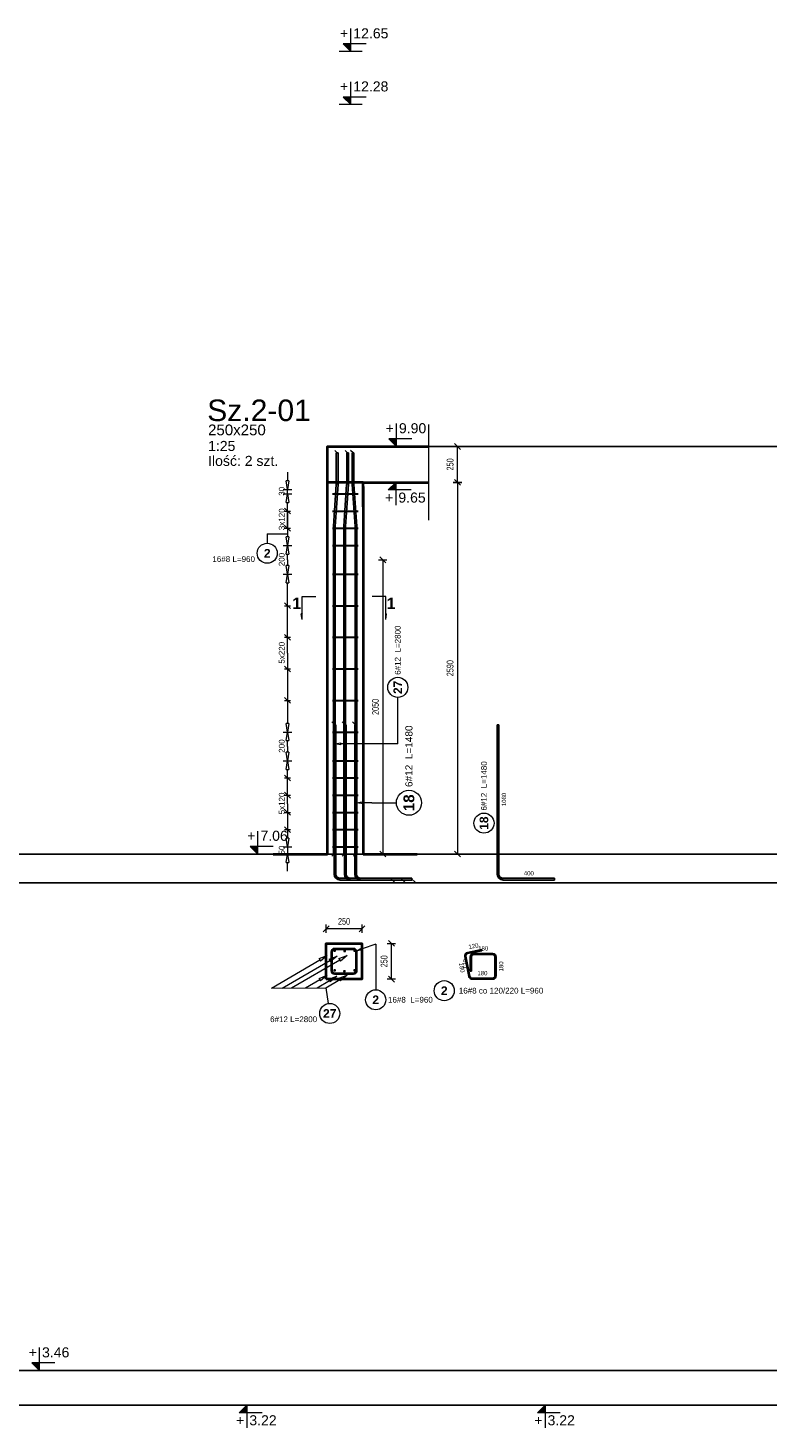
# Model space of a CAD drawing. Extents: x 3922 to 466978, y -142912 to 64503.
# Tile 52 of 62: x 448392 to 453547, y -123582 to -113826. Entities that reach past the tile are written whole.
import ezdxf
from ezdxf.enums import TextEntityAlignment as Align

# ---------------------------------------------------------------- set-up
doc = ezdxf.new("R2010")
doc.units = 0
doc.header["$LTSCALE"] = 10
doc.header["$MEASUREMENT"] = 0
doc.linetypes.add('HIDDEN', pattern=[0.375, 0.25, -0.125])
for name, color, linetype, lineweight in [('P-Linia1', 3, 'Continuous', 40), ('P-Linia3', 6, 'Continuous', 60), ('P-Przerywana', 13, 'HIDDEN', 9), ('P-Wymiar', 254, 'Continuous', 9), ('RCAD_deskowanie', 3, 'Continuous', 40)]:
    doc.layers.add(name, color=color, linetype=linetype, lineweight=lineweight)
for name, color, linetype in [('RCAD_kształt pręta', 7, 'Continuous'), ('RCAD_opis kształtu pręta', 7, 'Continuous'), ('RCAD_opis rozkładu', 7, 'Continuous'), ('RCAD_pręt wyrzucony', 130, 'Continuous'), ('RCAD_pręty punktowe', 7, 'Continuous'), ('RCAD_rozkład pręta', 7, 'Continuous'), ('RCAD_symbole graficzne', 7, 'Continuous')]:
    doc.layers.add(name, color=color, linetype=linetype)
doc.styles.add('_Fd Opis', font='arial.ttf')
doc.styles.add('ROMANS', font='arial.ttf', dxfattribs={"width": 0.7})
doc.styles.add('style1', font='arial.ttf')
doc.styles.add('style3', font='arialbd.ttf')
doc.styles.add('style5', font='arialbd.ttf')
doc.dimstyles.new('A25', dxfattribs={"dimscale": 27, "dimtxt": 1.75, "dimasz": 0.06, "dimexe": 0, "dimexo": 0, "dimgap": 1, "dimtad": 1, "dimdec": 4, "dimrnd": 0.1, "dimdsep": 46, "dimtxsty": 'ROMANS', "dimblk": '[[[[[[[[', "dimcen": 2, "dimdle": 2, "dimse1": 1, "dimse2": 1, "dimclrd": 256, "dimclrt": 1, "dimadec": 0, "dimazin": 0, "dimtfac": 1, "dimtdec": 4, "dimtix": 1, "dimtmove": 2, "dimatfit": 3, "dimldrblk": '[[[[[[[[', "dimfxl": 0, "dimtvp": 0.6, "dimtolj": 1, "dimlwd": -1, "dimarcsym": 0})

# ---------------------------------------------------------------- blocks, each defined once
blk = doc.blocks.new('[[[[[[[[')
at = {"layer": 'P-Wymiar'}
for p, q in [((-12.7, -12.7), (12.7, 12.7)), ((0, 0), (-4.6, 0)), ((0, 18), (0, -18))]:
    blk.add_line(p, q, dxfattribs=at)
blk = doc.blocks.new('*D457')
at = {"layer": 'Defpoints', "color": 0, "transparency": 16777216}
for p in [(450468.6, -120102.9), (450468.6, -120330.4), (450718.6, -120330.4)]:
    blk.add_point(p, dxfattribs=at)
at = {"layer": 'P-Wymiar', "transparency": 16777216}
blk.add_line((450716.9, -120102.9), (450470.2, -120102.9), dxfattribs=at)
at = {"layer": 'P-Wymiar', "transparency": 16777216, "xscale": 1.62, "yscale": 1.62, "zscale": 1.62, "rotation": 180}
blk.add_blockref('[[[[[[[[', (450468.6, -120102.9), dxfattribs=at)
at = {"layer": 'P-Wymiar', "transparency": 16777216, "xscale": 1.62, "yscale": 1.62, "zscale": 1.62}
blk.add_blockref('[[[[[[[[', (450718.6, -120102.9), dxfattribs=at)
at = {"layer": 'P-Wymiar', "color": 1, "transparency": 16777216, "insert": (450593.6, -120051.7), "char_height": 47.25, "attachment_point": 5, "style": 'ROMANS'}
blk.add_mtext('\\A1;250', dxfattribs=at)
blk = doc.blocks.new('*D458')
at = {"layer": 'Defpoints', "color": 0, "transparency": 16777216}
for p in [(450628.5, -120204.7), (450924.1, -120204.7), (450628.5, -120454.7)]:
    blk.add_point(p, dxfattribs=at)
at = {"layer": 'P-Wymiar', "transparency": 16777216}
blk.add_line((450924.1, -120453), (450924.1, -120206.3), dxfattribs=at)
at = {"layer": 'P-Wymiar', "transparency": 16777216, "xscale": 1.62, "yscale": 1.62, "zscale": 1.62}
for p, rotation in [((450924.1, -120204.7), 90), ((450924.1, -120454.7), 270)]:
    blk.add_blockref('[[[[[[[[', p, dxfattribs=dict(at, rotation=rotation))
at = {"layer": 'P-Wymiar', "color": 1, "transparency": 16777216, "insert": (450873, -120329.7), "char_height": 47.25, "attachment_point": 5, "rotation": 90, "style": 'ROMANS'}
blk.add_mtext('\\A1;250', dxfattribs=at)
blk = doc.blocks.new('*D459')
at = {"layer": 'Defpoints', "color": 0, "transparency": 16777216}
for p in [(451181.2, -116742), (451383.9, -116742), (450727.5, -116992)]:
    blk.add_point(p, dxfattribs=at)
at = {"layer": 'P-Wymiar', "transparency": 16777216}
blk.add_line((451383.9, -116990.4), (451383.9, -116743.6), dxfattribs=at)
at = {"layer": 'P-Wymiar', "transparency": 16777216, "xscale": 1.62, "yscale": 1.62, "zscale": 1.62}
for p, rotation in [((451383.9, -116742), 90), ((451383.9, -116992), 270)]:
    blk.add_blockref('[[[[[[[[', p, dxfattribs=dict(at, rotation=rotation))
at = {"layer": 'P-Wymiar', "color": 1, "transparency": 16777216, "insert": (451332.8, -116867), "char_height": 47.25, "attachment_point": 5, "rotation": 90, "style": 'ROMANS'}
blk.add_mtext('\\A1;250', dxfattribs=at)
blk = doc.blocks.new('*D460')
at = {"layer": 'Defpoints', "color": 0, "transparency": 16777216}
for p in [(451140.2, -116992), (451140.2, -119582), (451383.9, -119582)]:
    blk.add_point(p, dxfattribs=at)
at = {"layer": 'P-Wymiar', "transparency": 16777216}
blk.add_line((451383.9, -116993.6), (451383.9, -119580.4), dxfattribs=at)
at = {"layer": 'P-Wymiar', "transparency": 16777216, "xscale": 1.62, "yscale": 1.62, "zscale": 1.62}
for p, rotation in [((451383.9, -116992), 90), ((451383.9, -119582), 270)]:
    blk.add_blockref('[[[[[[[[', p, dxfattribs=dict(at, rotation=rotation))
at = {"layer": 'P-Wymiar', "color": 1, "transparency": 16777216, "insert": (451332.8, -118287), "char_height": 47.25, "attachment_point": 5, "rotation": 90, "style": 'ROMANS'}
blk.add_mtext('\\A1;2590', dxfattribs=at)
blk = doc.blocks.new('*D461')
at = {"layer": 'Defpoints', "color": 0, "transparency": 16777216}
for p in [(450727.5, -117532), (450727.5, -119582), (450863.5, -119582)]:
    blk.add_point(p, dxfattribs=at)
at = {"layer": 'P-Wymiar', "transparency": 16777216}
blk.add_line((450863.5, -117533.6), (450863.5, -119580.4), dxfattribs=at)
at = {"layer": 'P-Wymiar', "transparency": 16777216, "xscale": 1.62, "yscale": 1.62, "zscale": 1.62}
for p, rotation in [((450863.5, -117532), 90), ((450863.5, -119582), 270)]:
    blk.add_blockref('[[[[[[[[', p, dxfattribs=dict(at, rotation=rotation))
at = {"layer": 'P-Wymiar', "color": 1, "transparency": 16777216, "insert": (450812.4, -118557), "char_height": 47.25, "attachment_point": 5, "rotation": 90, "style": 'ROMANS'}
blk.add_mtext('\\A1;2050', dxfattribs=at)

msp = doc.modelspace()

# ---------------------------------------------------------------- hatches: boundary and pattern name
at = {"layer": 'RCAD_kształt pręta'}
for points in [[(450539.95167, -116786.46933), (450551.95167, -116786.46933), (450551.95167, -117000.7164), (450539.95167, -117000.7164)], [(450612.07178, -116786.46933), (450624.07178, -116786.46933), (450624.07178, -117000.7164), (450612.07178, -117000.7164)], [(450650.7611, -116786.46933), (450662.7611, -116786.46933), (450662.7611, -117000.7164), (450650.7611, -117000.7164)], [(450539.7436, -117006.83268), (450551.71586, -117007.64818), (450531.87547, -117298.92161), (450519.90321, -117298.10611)], [(450611.86372, -117006.83268), (450623.83597, -117007.64818), (450603.99558, -117298.92161), (450592.02332, -117298.10611)], [(450650.99691, -117007.64818), (450662.96916, -117006.83268), (450682.80956, -117298.10611), (450670.8373, -117298.92161)], [(450519.6674, -117305.03788), (450531.6674, -117305.03788), (450531.6674, -119580.67669), (450519.6674, -119580.67669)], [(450591.78751, -117305.03788), (450603.78751, -117305.03788), (450603.78751, -119580.67669), (450591.78751, -119580.67669)], [(450671.04537, -117305.03788), (450683.04537, -117305.03788), (450683.04537, -119580.67669), (450671.04537, -119580.67669)], [(450524.9003, -118682.39868), (450536.9003, -118682.39868), (450536.9003, -119721.37389), (450524.9003, -119721.37389)], [(450597.02042, -118682.39868), (450609.02042, -118682.39868), (450609.02042, -119721.37389), (450597.02042, -119721.37389)], [(450668.51608, -118682.39868), (450680.51608, -118682.39868), (450680.51608, -119721.37389), (450668.51608, -119721.37389)], [(450566.9003, -119763.37389), (450566.9003, -119751.37389), (450923.30667, -119751.37389), (450923.30667, -119763.37389)], [(450639.02042, -119763.37389), (450639.02042, -119751.37389), (450995.42678, -119751.37389), (450995.42678, -119763.37389)], [(450710.51608, -119763.37389), (450710.51608, -119751.37389), (451066.92244, -119751.37389), (451066.92244, -119763.37389)], [(450511.55549, -120395.66145), (450503.55549, -120395.66145), (450503.55549, -120263.66145), (450511.55549, -120263.66145)], [(450527.55549, -120247.66145), (450527.55549, -120239.66145), (450659.55549, -120239.66145), (450659.55549, -120247.66145)], [(450675.55549, -120263.66145), (450683.55549, -120263.66145), (450683.55549, -120395.66145), (450675.55549, -120395.66145)], [(450511.55549, -120395.66145), (450503.55549, -120395.66145), (450503.55549, -120295.66145), (450511.55549, -120295.66145)], [(450627.55549, -120411.66145), (450627.55549, -120419.66145), (450527.55549, -120419.66145), (450527.55549, -120411.66145)], [(450659.55549, -120411.66145), (450659.55549, -120419.66145), (450527.55549, -120419.66145), (450527.55549, -120411.66145)]]:
    msp.add_hatch(color=4, dxfattribs=at).paths.add_polyline_path(points, flags=0)
h = msp.add_hatch(color=4, dxfattribs=at)
edge = h.paths.add_edge_path(flags=0)
edge.add_line((450551.71586, -117007.64818), (450539.7436, -117006.83268))
edge.add_arc((450449.95167, -117000.7164), 90, -3.89674277, -0.000000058)
edge.add_line((450539.95167, -117000.7164), (450551.95167, -117000.7164))
edge.add_arc((450449.95167, -117000.7164), 102, 356.10325723, 359.999999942, ccw=False)
h = msp.add_hatch(color=4, dxfattribs=at)
edge = h.paths.add_edge_path(flags=0)
edge.add_line((450623.83597, -117007.64818), (450611.86372, -117006.83268))
edge.add_arc((450522.07178, -117000.7164), 90, -3.89674277, -0.000000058)
edge.add_line((450612.07178, -117000.7164), (450624.07178, -117000.7164))
edge.add_arc((450522.07178, -117000.7164), 102, 356.10325723, 359.999999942, ccw=False)
h = msp.add_hatch(color=4, dxfattribs=at)
edge = h.paths.add_edge_path(flags=0)
edge.add_line((450650.7611, -117000.7164), (450662.7611, -117000.7164))
edge.add_arc((450752.7611, -117000.7164), 90, 179.999999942, 183.896742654)
edge.add_line((450662.96916, -117006.83268), (450650.99691, -117007.64818))
edge.add_arc((450752.7611, -117000.7164), 102, 539.999999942, 543.896742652, ccw=False)
h = msp.add_hatch(color=4, dxfattribs=at)
edge = h.paths.add_edge_path(flags=0)
edge.add_line((450519.90321, -117298.10611), (450531.87547, -117298.92161))
edge.add_arc((450621.6674, -117305.03788), 90, 176.103257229, 180.000000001)
edge.add_line((450531.6674, -117305.03788), (450519.6674, -117305.03788))
edge.add_arc((450621.6674, -117305.03788), 102, 536.10325723, 540, ccw=False)
h = msp.add_hatch(color=4, dxfattribs=at)
edge = h.paths.add_edge_path(flags=0)
edge.add_line((450592.02332, -117298.10611), (450603.99558, -117298.92161))
edge.add_arc((450693.78751, -117305.03788), 90, 176.103257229, 180.000000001)
edge.add_line((450603.78751, -117305.03788), (450591.78751, -117305.03788))
edge.add_arc((450693.78751, -117305.03788), 102, 536.10325723, 540, ccw=False)
h = msp.add_hatch(color=4, dxfattribs=at)
edge = h.paths.add_edge_path(flags=0)
edge.add_line((450683.04537, -117305.03788), (450671.04537, -117305.03788))
edge.add_arc((450581.04537, -117305.03788), 90, -0.000000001, 3.896742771)
edge.add_line((450670.8373, -117298.92161), (450682.80956, -117298.10611))
edge.add_arc((450581.04537, -117305.03788), 102, 360, 363.896742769, ccw=False)
h = msp.add_hatch(color=4, dxfattribs=at)
edge = h.paths.add_edge_path(flags=0)
edge.add_line((450524.9003, -119721.37389), (450536.9003, -119721.37389))
edge.add_arc((450566.9003, -119721.37389), 30, 180, 269.999999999)
edge.add_line((450566.9003, -119751.37389), (450566.9003, -119763.37389))
edge.add_arc((450566.9003, -119721.37389), 42, 540, 630, ccw=False)
h = msp.add_hatch(color=4, dxfattribs=at)
edge = h.paths.add_edge_path(flags=0)
edge.add_line((450597.02042, -119721.37389), (450609.02042, -119721.37389))
edge.add_arc((450639.02042, -119721.37389), 30, 180, 269.999999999)
edge.add_line((450639.02042, -119751.37389), (450639.02042, -119763.37389))
edge.add_arc((450639.02042, -119721.37389), 42, 540, 630, ccw=False)
h = msp.add_hatch(color=4, dxfattribs=at)
edge = h.paths.add_edge_path(flags=0)
edge.add_line((450668.51608, -119721.37389), (450680.51608, -119721.37389))
edge.add_arc((450710.51608, -119721.37389), 30, 180, 269.999999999)
edge.add_line((450710.51608, -119751.37389), (450710.51608, -119763.37389))
edge.add_arc((450710.51608, -119721.37389), 42, 540, 630, ccw=False)
h = msp.add_hatch(color=4, dxfattribs=at)
edge = h.paths.add_edge_path(flags=0)
edge.add_line((450527.55549, -120239.66145), (450527.55549, -120247.66145))
edge.add_arc((450527.55549, -120263.66145), 16, 90, 180)
edge.add_line((450511.55549, -120263.66145), (450503.55549, -120263.66145))
edge.add_arc((450527.55549, -120263.66145), 24, 450, 540, ccw=False)
h = msp.add_hatch(color=4, dxfattribs=at)
edge = h.paths.add_edge_path(flags=0)
edge.add_line((450683.55549, -120263.66145), (450675.55549, -120263.66145))
edge.add_arc((450659.55549, -120263.66145), 16, 0, 89.999999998)
edge.add_line((450659.55549, -120247.66145), (450659.55549, -120239.66145))
edge.add_arc((450659.55549, -120263.66145), 24, 360, 450, ccw=False)
h = msp.add_hatch(color=4, dxfattribs=at)
edge = h.paths.add_edge_path(flags=0)
edge.add_line((450503.55549, -120395.66145), (450511.55549, -120395.66145))
edge.add_arc((450527.55549, -120395.66145), 16, 180, 269.999999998)
edge.add_line((450527.55549, -120411.66145), (450527.55549, -120419.66145))
edge.add_arc((450527.55549, -120395.66145), 24, 540, 630, ccw=False)
h = msp.add_hatch(color=4, dxfattribs=at)
edge = h.paths.add_edge_path(flags=0)
edge.add_line((450503.55549, -120395.66145), (450511.55549, -120395.66145))
edge.add_arc((450527.55549, -120395.66145), 16, 180, 269.999999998)
edge.add_line((450527.55549, -120411.66145), (450527.55549, -120419.66145))
edge.add_arc((450527.55549, -120395.66145), 24, 540, 630, ccw=False)
h = msp.add_hatch(color=4, dxfattribs=at)
edge = h.paths.add_edge_path(flags=0)
edge.add_line((450659.55549, -120419.66145), (450659.55549, -120411.66145))
edge.add_arc((450659.55549, -120395.66145), 16, -90, 0)
edge.add_line((450675.55549, -120395.66145), (450683.55549, -120395.66145))
edge.add_arc((450659.55549, -120395.66145), 24, 270, 360, ccw=False)
at = {"layer": 'RCAD_pręt wyrzucony'}
for points in [[(451660.7572, -118682.39868), (451672.7572, -118682.39868), (451672.7572, -119721.37389), (451660.7572, -119721.37389)], [(451702.7572, -119763.37389), (451702.7572, -119751.37389), (452059.16357, -119751.37389), (452059.16357, -119763.37389)], [(451454.81495, -120275.59552), (451453.22559, -120267.75499), (451551.23225, -120247.88806), (451552.82161, -120255.72859)], [(451497.11557, -120283.19079), (451497.11557, -120275.19079), (451629.11557, -120275.19079), (451629.11557, -120283.19079)], [(451470.67461, -120434.3695), (451462.83407, -120435.95886), (451434.47206, -120296.04465), (451442.31259, -120294.4553)], [(451481.11557, -120399.19079), (451473.11557, -120399.19079), (451473.11557, -120299.19079), (451481.11557, -120299.19079)], [(451645.11557, -120299.19079), (451653.11557, -120299.19079), (451653.11557, -120431.19079), (451645.11557, -120431.19079)], [(451629.11557, -120447.19079), (451629.11557, -120455.19079), (451486.35567, -120455.19079), (451486.35567, -120447.19079)]]:
    msp.add_hatch(color=4, dxfattribs=at).paths.add_polyline_path(points, flags=0)
h = msp.add_hatch(color=4, dxfattribs=at)
edge = h.paths.add_edge_path(flags=0)
edge.add_line((451660.7572, -119721.37389), (451672.7572, -119721.37389))
edge.add_arc((451702.7572, -119721.37389), 30, 180, 269.999999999)
edge.add_line((451702.7572, -119751.37389), (451702.7572, -119763.37389))
edge.add_arc((451702.7572, -119721.37389), 42, 540, 630, ccw=False)
h = msp.add_hatch(color=4, dxfattribs=at)
edge = h.paths.add_edge_path(flags=0)
edge.add_line((451453.22559, -120267.75499), (451454.81495, -120275.59552))
edge.add_arc((451457.99366, -120291.27659), 16, 101.459155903, 191.459155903)
edge.add_line((451442.31259, -120294.4553), (451434.47206, -120296.04465))
edge.add_arc((451457.99366, -120291.27659), 24, 461.459155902, 551.459155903, ccw=False)
h = msp.add_hatch(color=4, dxfattribs=at)
edge = h.paths.add_edge_path(flags=0)
edge.add_line((451497.11557, -120275.19079), (451497.11557, -120283.19079))
edge.add_arc((451497.11557, -120299.19079), 16, 90, 180)
edge.add_line((451481.11557, -120299.19079), (451473.11557, -120299.19079))
edge.add_arc((451497.11557, -120299.19079), 24, 450, 540, ccw=False)
h = msp.add_hatch(color=4, dxfattribs=at)
edge = h.paths.add_edge_path(flags=0)
edge.add_line((451653.11557, -120299.19079), (451645.11557, -120299.19079))
edge.add_arc((451629.11557, -120299.19079), 16, 0, 89.999999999)
edge.add_line((451629.11557, -120283.19079), (451629.11557, -120275.19079))
edge.add_arc((451629.11557, -120299.19079), 24, 360, 450, ccw=False)
h = msp.add_hatch(color=4, dxfattribs=at)
edge = h.paths.add_edge_path(flags=0)
edge.add_line((451462.83407, -120435.95886), (451470.67461, -120434.3695))
edge.add_arc((451486.35567, -120431.19079), 16, -168.540844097, -90)
edge.add_line((451486.35567, -120447.19079), (451486.35567, -120455.19079))
edge.add_arc((451486.35567, -120431.19079), 24, 191.459155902, 270, ccw=False)
h = msp.add_hatch(color=4, dxfattribs=at)
edge = h.paths.add_edge_path(flags=0)
edge.add_line((451629.11557, -120455.19079), (451629.11557, -120447.19079))
edge.add_arc((451629.11557, -120431.19079), 16, -90, 0)
edge.add_line((451645.11557, -120431.19079), (451653.11557, -120431.19079))
edge.add_arc((451629.11557, -120431.19079), 24, 270, 360, ccw=False)
at = {"layer": 'RCAD_pręty punktowe'}
h = msp.add_hatch(color=1, dxfattribs=at)
edge = h.paths.add_edge_path(flags=0)
edge.add_arc((450528.18296, -120255.41895), 10, 0, 360)
h = msp.add_hatch(color=1, dxfattribs=at)
edge = h.paths.add_edge_path(flags=0)
edge.add_arc((450598.00104, -120258.63439), 10, 0, 360)
h = msp.add_hatch(color=1, dxfattribs=at)
edge = h.paths.add_edge_path(flags=0)
edge.add_arc((450667.05861, -120255.41895), 10, 0, 360)
h = msp.add_hatch(color=1, dxfattribs=at)
edge = h.paths.add_edge_path(flags=0)
edge.add_arc((450528.18296, -120392.62714), 10, 0, 360)
h = msp.add_hatch(color=1, dxfattribs=at)
edge = h.paths.add_edge_path(flags=0)
edge.add_arc((450596.09156, -120399.09119), 10, 0, 360)
h = msp.add_hatch(color=1, dxfattribs=at)
edge = h.paths.add_edge_path(flags=0)
edge.add_arc((450667.05861, -120392.5461), 10, 0, 360)
at = {"layer": 'RCAD_symbole graficzne'}
for points in [[(450586.92805, -113936.73521), (450640.26139, -113990.06854), (450640.26139, -113936.73521)], [(450586.92805, -114306.73521), (450640.26139, -114360.06854), (450640.26139, -114306.73521)], [(450905.07575, -116688.64289), (450958.40908, -116741.97622), (450958.40908, -116688.64289)], [(450901.0278, -117045.30956), (450954.36113, -116991.97622), (450954.36113, -117045.30956)], [(449940.39656, -119528.64289), (449993.72989, -119581.97622), (449993.72989, -119528.64289)], [(448418.86615, -123128.64289), (448472.19949, -123181.97622), (448472.19949, -123128.64289)], [(449862.91349, -123475.30956), (449916.24682, -123421.97622), (449916.24682, -123475.30956)], [(451940.26234, -123475.30956), (451993.59568, -123421.97622), (451993.59568, -123475.30956)]]:
    msp.add_hatch(color=1, dxfattribs=at).paths.add_polyline_path(points, flags=0)
at = {"layer": 'RCAD_symbole graficzne', "linetype": 'Continuous', "lineweight": 0}
for points in [[(450301.32077, -117947.2369), (450301.32077, -117907.2369), (450307.02263, -117907.2369)], [(450884.49676, -117947.2369), (450884.49676, -117907.2369), (450878.7949, -117907.2369)]]:
    msp.add_hatch(color=7, dxfattribs=at).paths.add_polyline_path(points, flags=0)

# ---------------------------------------------------------------- linework, layer by layer
at = {"layer": 'Defpoints'}
for p in [(394953.25392, -119581.97622), (394953.25392, -119781.97622), (382133.5222, -123181.97622), (395614.1618, -123181.97622), (387531.97264, -123181.97622), (401012.61224, -123181.97622), (379175.3442, -123181.97622), (392655.9838, -123181.97622), (384573.79464, -123181.97622), (398054.43424, -123181.97622), (382161.86223, -123421.97622), (395642.50183, -123421.97622), (387560.31267, -123421.97622), (401040.95228, -123421.97622), (379203.68423, -123421.97622), (392684.32383, -123421.97622), (384602.13467, -123421.97622), (398082.77428, -123421.97622)]:
    msp.add_xline(p, (1, 0), dxfattribs=at)
msp.add_lwpolyline([(450829.36113, -116741.97622), (456459.08236, -116741.97622)], dxfattribs=at)
at = {"layer": 'P-Linia1'}
msp.add_lwpolyline([(450477.48145, -119581.97622), (450477.48145, -117485.51944)], dxfattribs=at)
at = {"layer": 'P-Przerywana', "color": 21}
msp.add_lwpolyline([(451181.2408, -116589.3775), (451181.2408, -117254.78907)], dxfattribs=at)
at = {"layer": 'RCAD_deskowanie'}
for points in [[(450477.48145, -119581.97622), (450477.48145, -116741.97622), (451181.2408, -116741.97622)], [(450727.48145, -117161.97622), (450727.48145, -116991.97622), (451181.2408, -116991.97622)], [(450727.48145, -117021.97622), (450727.48145, -119581.97622)], [(450100.87923, -119581.97622), (450477.48145, -119581.97622)], [(450726.76445, -119581.97622), (451103.36668, -119581.97622)]]:
    msp.add_lwpolyline(points, dxfattribs=at)
at = {"layer": 'RCAD_deskowanie', "linetype": 'HIDDEN'}
msp.add_lwpolyline([(450727.48145, -117041.97622), (450727.48145, -116991.97622), (450477.48145, -116991.97622)], dxfattribs=at)
at = {"layer": 'RCAD_deskowanie'}
msp.add_lwpolyline([(450468.55549, -120454.66145), (450468.55549, -120204.66145), (450718.55549, -120204.66145), (450718.55549, -120454.66145)], close=True, dxfattribs=at)
at = {"layer": 'RCAD_kształt pręta', "color": 2, "lineweight": 5}
for p, q in [((450545.95167, -116786.46933), (450528.45167, -116768.96933)), ((450618.07178, -116786.46933), (450600.57178, -116768.96933)), ((450656.7611, -116786.46933), (450639.2611, -116768.96933)), ((450530.9003, -118682.39868), (450509.0253, -118660.52368)), ((450603.02042, -118682.39868), (450581.14542, -118660.52368)), ((450674.51608, -118682.39868), (450652.64108, -118660.52368)), ((450525.6674, -119580.67669), (450508.1674, -119598.17669)), ((450597.78751, -119580.67669), (450580.28751, -119598.17669)), ((450677.04537, -119580.67669), (450659.54537, -119598.17669)), ((450923.30667, -119757.37389), (450945.18167, -119779.24889)), ((450995.42678, -119757.37389), (451017.30178, -119779.24889)), ((451066.92244, -119757.37389), (451088.79744, -119779.24889))]:
    msp.add_line(p, q, dxfattribs=at)
at = {"layer": 'RCAD_kształt pręta', "color": 4}
for p, q in [((450539.95167, -116786.46933), (450539.95167, -117000.7164)), ((450551.95167, -116786.46933), (450539.95167, -116786.46933)), ((450551.95167, -116786.46933), (450551.95167, -117000.7164)), ((450612.07178, -116786.46933), (450612.07178, -117000.7164)), ((450624.07178, -116786.46933), (450612.07178, -116786.46933)), ((450624.07178, -116786.46933), (450624.07178, -117000.7164)), ((450650.7611, -116786.46933), (450650.7611, -117000.7164)), ((450662.7611, -116786.46933), (450650.7611, -116786.46933)), ((450662.7611, -116786.46933), (450662.7611, -117000.7164)), ((450539.7436, -117006.83268), (450519.90321, -117298.10611)), ((450551.71586, -117007.64818), (450531.87547, -117298.92161)), ((450611.86372, -117006.83268), (450592.02332, -117298.10611)), ((450623.83597, -117007.64818), (450603.99558, -117298.92161)), ((450650.99691, -117007.64818), (450670.8373, -117298.92161)), ((450662.96916, -117006.83268), (450682.80956, -117298.10611)), ((450519.6674, -117305.03788), (450519.6674, -119580.67669)), ((450531.6674, -117305.03788), (450531.6674, -119580.67669)), ((450591.78751, -117305.03788), (450591.78751, -119580.67669)), ((450603.78751, -117305.03788), (450603.78751, -119580.67669)), ((450671.04537, -117305.03788), (450671.04537, -119580.67669)), ((450683.04537, -117305.03788), (450683.04537, -119580.67669)), ((450524.9003, -118682.39868), (450524.9003, -119721.37389)), ((450536.9003, -118682.39868), (450524.9003, -118682.39868)), ((450536.9003, -118682.39868), (450536.9003, -119721.37389)), ((450597.02042, -118682.39868), (450597.02042, -119721.37389)), ((450609.02042, -118682.39868), (450597.02042, -118682.39868)), ((450609.02042, -118682.39868), (450609.02042, -119721.37389)), ((450668.51608, -118682.39868), (450668.51608, -119721.37389)), ((450680.51608, -118682.39868), (450668.51608, -118682.39868)), ((450680.51608, -118682.39868), (450680.51608, -119721.37389)), ((450531.6674, -119580.67669), (450519.6674, -119580.67669)), ((450603.78751, -119580.67669), (450591.78751, -119580.67669)), ((450683.04537, -119580.67669), (450671.04537, -119580.67669)), ((450566.9003, -119751.37389), (450923.30667, -119751.37389)), ((450566.9003, -119763.37389), (450923.30667, -119763.37389)), ((450639.02042, -119751.37389), (450995.42678, -119751.37389)), ((450639.02042, -119763.37389), (450995.42678, -119763.37389)), ((450710.51608, -119751.37389), (451066.92244, -119751.37389)), ((450710.51608, -119763.37389), (451066.92244, -119763.37389)), ((450923.30667, -119751.37389), (450923.30667, -119763.37389)), ((450995.42678, -119751.37389), (450995.42678, -119763.37389)), ((451066.92244, -119751.37389), (451066.92244, -119763.37389)), ((450503.55549, -120395.66145), (450503.55549, -120263.66145)), ((450511.55549, -120395.66145), (450511.55549, -120263.66145)), ((450527.55549, -120239.66145), (450659.55549, -120239.66145)), ((450527.55549, -120247.66145), (450659.55549, -120247.66145)), ((450675.55549, -120263.66145), (450675.55549, -120395.66145)), ((450683.55549, -120263.66145), (450683.55549, -120395.66145)), ((450503.55549, -120395.66145), (450503.55549, -120295.66145)), ((450503.55549, -120295.66145), (450511.55549, -120295.66145)), ((450511.55549, -120395.66145), (450511.55549, -120295.66145)), ((450627.55549, -120411.66145), (450527.55549, -120411.66145)), ((450659.55549, -120411.66145), (450527.55549, -120411.66145)), ((450627.55549, -120419.66145), (450527.55549, -120419.66145)), ((450659.55549, -120419.66145), (450527.55549, -120419.66145)), ((450627.55549, -120419.66145), (450627.55549, -120411.66145))]:
    msp.add_line(p, q, dxfattribs=at)
for centre, radius, start, end in [((450449.95167, -117000.7164), 90, 356.10325723, 359.999999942), ((450449.95167, -117000.7164), 102, 356.10325723, 359.999999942), ((450522.07178, -117000.7164), 90, 356.10325723, 359.999999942), ((450522.07178, -117000.7164), 102, 356.10325723, 359.999999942), ((450752.7611, -117000.7164), 102, 179.999999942, 183.896742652), ((450752.7611, -117000.7164), 90, 179.999999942, 183.896742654), ((450621.6674, -117305.03788), 102, 176.10325723, 180), ((450621.6674, -117305.03788), 90, 176.103257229, 180.000000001), ((450693.78751, -117305.03788), 102, 176.10325723, 180), ((450693.78751, -117305.03788), 90, 176.103257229, 180.000000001), ((450581.04537, -117305.03788), 90, 359.999999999, 3.896742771), ((450581.04537, -117305.03788), 102, 360, 3.896742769), ((450566.9003, -119721.37389), 42, 180, 270), ((450566.9003, -119721.37389), 30, 180, 269.999999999), ((450639.02042, -119721.37389), 42, 180, 270), ((450639.02042, -119721.37389), 30, 180, 269.999999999), ((450710.51608, -119721.37389), 42, 180, 270), ((450710.51608, -119721.37389), 30, 180, 269.999999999), ((450527.55549, -120263.66145), 24, 90, 180), ((450527.55549, -120263.66145), 16, 90, 180), ((450659.55549, -120263.66145), 24, 360, 90), ((450659.55549, -120263.66145), 16, 360, 89.999999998), ((450527.55549, -120395.66145), 24, 180, 270), ((450527.55549, -120395.66145), 24, 180, 270), ((450527.55549, -120395.66145), 16, 180, 269.999999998), ((450527.55549, -120395.66145), 16, 180, 269.999999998), ((450659.55549, -120395.66145), 16, 270, 360), ((450659.55549, -120395.66145), 24, 270, 0)]:
    msp.add_arc(centre, radius, start, end, dxfattribs=at)
at = {"layer": 'RCAD_opis kształtu pręta', "color": 8, "lineweight": 0}
for p, q in [((450967.99451, -118540.32384), (450967.99451, -118490.67964)), ((450967.99451, -118814.07287), (450967.99451, -118540.32384)), ((450531.6674, -118814.07287), (450571.6674, -118807.4062)), ((450571.6674, -118820.73953), (450531.6674, -118814.07287)), ((450571.6674, -118820.73953), (450571.6674, -118807.4062)), ((450967.99451, -118814.07287), (450571.6674, -118814.07287)), ((450680.51608, -119224.85896), (450730.51608, -119216.52562)), ((450730.51608, -119233.19229), (450730.51608, -119216.52562)), ((450730.51608, -119233.19229), (450680.51608, -119224.85896)), ((450787.67575, -119224.85896), (450730.51608, -119224.85896)), ((450787.67575, -119224.85896), (450787.67575, -119224.85896)), ((450787.67575, -119224.85896), (450958.36492, -119224.85896)), ((450682.2745, -120255.9254), (450717.99062, -120236.72115)), ((450722.28843, -120249.34282), (450682.2745, -120255.9254)), ((450722.28843, -120249.34282), (450717.99062, -120236.72115)), ((450814.21528, -120210.99825), (450720.13953, -120243.03198)), ((450814.21528, -120210.99825), (450814.21528, -120527.82856))]:
    msp.add_line(p, q, dxfattribs=at)
for centre, radius in [((450967.99451, -118420.67964), 70), ((451045.86492, -119224.85896), 87.5), ((450814.21528, -120597.82856), 70)]:
    msp.add_circle(centre, radius, dxfattribs=at)
at = {"layer": 'RCAD_opis rozkładu', "color": 8, "lineweight": 0}
for p, q in [((450199.55749, -116921.97622), (450199.55749, -116981.97622)), ((450169.55749, -117041.97622), (450229.55749, -117041.97622)), ((450169.55749, -117071.97622), (450229.55749, -117071.97622)), ((450199.55749, -117041.97622), (450189.55749, -116981.97622)), ((450209.55749, -116981.97622), (450189.55749, -116981.97622)), ((450189.55749, -117131.97622), (450199.55749, -117071.97622)), ((450209.55749, -116981.97622), (450199.55749, -117041.97622)), ((450199.55749, -117071.97622), (450199.55749, -117041.97622)), ((450199.55749, -117071.97622), (450209.55749, -117131.97622)), ((450189.55749, -117131.97622), (450209.55749, -117131.97622)), ((450199.55749, -117191.97622), (450199.55749, -117131.97622)), ((450219.55749, -117211.97622), (450179.55749, -117171.97622)), ((450179.55749, -117191.97622), (450219.55749, -117191.97622)), ((450199.55749, -117311.97622), (450199.55749, -117191.97622)), ((450199.55749, -117191.97622), (450199.55749, -117311.97622)), ((450058.77255, -117351.62571), (450199.55749, -117351.62571)), ((450058.77255, -117351.62571), (450058.77255, -117416.31625)), ((450179.55749, -117291.97622), (450219.55749, -117331.97622)), ((450179.55749, -117311.97622), (450219.55749, -117311.97622)), ((450199.55749, -117311.97622), (450199.55749, -117371.97622)), ((450169.55749, -117431.97622), (450229.55749, -117431.97622)), ((450169.55749, -117431.97622), (450229.55749, -117431.97622)), ((450199.55749, -117431.97622), (450189.55749, -117371.97622)), ((450209.55749, -117371.97622), (450189.55749, -117371.97622)), ((450189.55749, -117491.97622), (450199.55749, -117431.97622)), ((450209.55749, -117371.97622), (450199.55749, -117431.97622)), ((450199.55749, -117431.97622), (450209.55749, -117491.97622)), ((450189.55749, -117491.97622), (450209.55749, -117491.97622)), ((450199.55749, -117531.97622), (450199.55749, -117491.97622)), ((450199.55749, -117531.97622), (450199.55749, -117571.97622)), ((450169.55749, -117631.97622), (450229.55749, -117631.97622)), ((450169.55749, -117631.97622), (450229.55749, -117631.97622)), ((450199.55749, -117631.97622), (450189.55749, -117571.97622)), ((450209.55749, -117571.97622), (450189.55749, -117571.97622)), ((450189.55749, -117691.97622), (450199.55749, -117631.97622)), ((450209.55749, -117571.97622), (450199.55749, -117631.97622)), ((450199.55749, -117631.97622), (450209.55749, -117691.97622)), ((450189.55749, -117691.97622), (450209.55749, -117691.97622)), ((450199.55749, -117851.97622), (450199.55749, -117691.97622)), ((450219.55749, -117871.97622), (450179.55749, -117831.97622)), ((450179.55749, -117851.97622), (450219.55749, -117851.97622)), ((450199.55749, -118071.97622), (450199.55749, -117851.97622)), ((450219.55749, -118091.97622), (450179.55749, -118051.97622)), ((450179.55749, -118071.97622), (450219.55749, -118071.97622)), ((450199.55749, -118181.97622), (450199.55749, -118071.97622)), ((450199.55749, -118181.97622), (450199.55749, -118291.97622)), ((450179.55749, -118271.97622), (450219.55749, -118311.97622)), ((450179.55749, -118291.97622), (450219.55749, -118291.97622)), ((450199.55749, -118291.97622), (450199.55749, -118511.97622)), ((450179.55749, -118491.97622), (450219.55749, -118531.97622)), ((450179.55749, -118511.97622), (450219.55749, -118511.97622)), ((450199.55749, -118511.97622), (450199.55749, -118671.97622)), ((450169.55749, -118731.97622), (450229.55749, -118731.97622)), ((450169.55749, -118731.97622), (450229.55749, -118731.97622)), ((450199.55749, -118731.97622), (450189.55749, -118671.97622)), ((450209.55749, -118671.97622), (450189.55749, -118671.97622)), ((450189.55749, -118791.97622), (450199.55749, -118731.97622)), ((450209.55749, -118671.97622), (450199.55749, -118731.97622)), ((450199.55749, -118731.97622), (450209.55749, -118791.97622)), ((450189.55749, -118791.97622), (450209.55749, -118791.97622)), ((450199.55749, -118831.97622), (450199.55749, -118791.97622)), ((450199.55749, -118931.97622), (450189.55749, -118871.97622)), ((450209.55749, -118871.97622), (450189.55749, -118871.97622)), ((450199.55749, -118831.97622), (450199.55749, -118871.97622)), ((450209.55749, -118871.97622), (450199.55749, -118931.97622)), ((450169.55749, -118931.97622), (450229.55749, -118931.97622)), ((450169.55749, -118931.97622), (450229.55749, -118931.97622)), ((450189.55749, -118991.97622), (450199.55749, -118931.97622)), ((450189.55749, -118991.97622), (450209.55749, -118991.97622)), ((450199.55749, -118931.97622), (450209.55749, -118991.97622)), ((450199.55749, -119051.97622), (450199.55749, -118991.97622)), ((450219.55749, -119071.97622), (450179.55749, -119031.97622)), ((450179.55749, -119051.97622), (450219.55749, -119051.97622)), ((450199.55749, -119171.97622), (450199.55749, -119051.97622)), ((450219.55749, -119191.97622), (450179.55749, -119151.97622)), ((450179.55749, -119171.97622), (450219.55749, -119171.97622)), ((450199.55749, -119231.97622), (450199.55749, -119171.97622)), ((450179.55749, -119271.97622), (450219.55749, -119311.97622)), ((450179.55749, -119291.97622), (450219.55749, -119291.97622)), ((450199.55749, -119231.97622), (450199.55749, -119291.97622)), ((450199.55749, -119291.97622), (450199.55749, -119411.97622)), ((450179.55749, -119391.97622), (450219.55749, -119431.97622)), ((450179.55749, -119411.97622), (450219.55749, -119411.97622)), ((450199.55749, -119411.97622), (450199.55749, -119471.97622)), ((450199.55749, -119531.97622), (450189.55749, -119471.97622)), ((450209.55749, -119471.97622), (450189.55749, -119471.97622)), ((450209.55749, -119471.97622), (450199.55749, -119531.97622)), ((450169.55749, -119531.97622), (450229.55749, -119531.97622)), ((450169.55749, -119581.97622), (450229.55749, -119581.97622)), ((450189.55749, -119641.97622), (450199.55749, -119581.97622)), ((450199.55749, -119531.97622), (450199.55749, -119581.97622)), ((450199.55749, -119581.97622), (450209.55749, -119641.97622)), ((450189.55749, -119641.97622), (450209.55749, -119641.97622)), ((450199.55749, -119701.97622), (450199.55749, -119641.97622)), ((450419.47944, -120311.2219), (450476.34961, -120289.63987)), ((450476.34961, -120289.63987), (450429.55308, -120328.49968)), ((450489.29753, -120314.43734), (450546.1677, -120292.85531)), ((450546.1677, -120292.85531), (450499.37117, -120331.71512)), ((450558.3551, -120311.2219), (450615.22527, -120289.63987)), ((450615.22527, -120289.63987), (450568.42874, -120328.49968)), ((450087.3626, -120516.43488), (450424.51626, -120319.86079)), ((450163.66896, -120515.86739), (450494.33435, -120323.07623)), ((450228.03257, -120515.38872), (450563.39192, -120319.86079)), ((450419.47944, -120311.2219), (450429.55308, -120328.49968)), ((450489.29753, -120314.43734), (450499.37117, -120331.71512)), ((450558.3551, -120311.2219), (450568.42874, -120328.49968)), ((450325.73552, -120514.66211), (450424.51626, -120457.06898)), ((450405.75156, -120514.06703), (450492.42487, -120463.53302)), ((450419.47944, -120448.43009), (450476.34961, -120426.84806)), ((450419.47944, -120448.43009), (450429.55308, -120465.70787)), ((450476.34961, -120426.84806), (450429.55308, -120465.70787)), ((450466.26471, -120513.617), (450563.39192, -120456.98794)), ((450487.38805, -120454.89413), (450544.25821, -120433.3121)), ((450487.38805, -120454.89413), (450497.46168, -120472.17192)), ((450544.25821, -120433.3121), (450497.46168, -120472.17192)), ((450558.3551, -120448.34905), (450615.22527, -120426.76702)), ((450558.3551, -120448.34905), (450568.42874, -120465.62683)), ((450615.22527, -120426.76702), (450568.42874, -120465.62683)), ((450087.3626, -120516.43488), (450466.26471, -120513.617)), ((450466.26471, -120513.617), (450483.27177, -120624.04671))]:
    msp.add_line(p, q, dxfattribs=at)
for centre in [(450058.77255, -117486.31625), (450493.92672, -120693.23104)]:
    msp.add_circle(centre, 70, dxfattribs=at)
at = {"layer": 'RCAD_pręt wyrzucony', "color": 4}
for p, q in [((451660.7572, -118682.39868), (451660.7572, -119721.37389)), ((451672.7572, -118682.39868), (451660.7572, -118682.39868)), ((451672.7572, -118682.39868), (451672.7572, -119721.37389)), ((451702.7572, -119751.37389), (452059.16357, -119751.37389)), ((451702.7572, -119763.37389), (452059.16357, -119763.37389)), ((452059.16357, -119751.37389), (452059.16357, -119763.37389)), ((451453.22559, -120267.75499), (451551.23225, -120247.88806)), ((451454.81495, -120275.59552), (451552.82161, -120255.72859)), ((451497.11557, -120275.19079), (451629.11557, -120275.19079)), ((451497.11557, -120283.19079), (451629.11557, -120283.19079)), ((451551.23225, -120247.88806), (451552.82161, -120255.72859)), ((451462.83407, -120435.95886), (451434.47206, -120296.04465)), ((451470.67461, -120434.3695), (451442.31259, -120294.4553)), ((451473.11557, -120399.19079), (451473.11557, -120299.19079)), ((451481.11557, -120399.19079), (451481.11557, -120299.19079)), ((451645.11557, -120299.19079), (451645.11557, -120431.19079)), ((451653.11557, -120299.19079), (451653.11557, -120431.19079)), ((451473.11557, -120399.19079), (451481.11557, -120399.19079)), ((451629.11557, -120447.19079), (451486.35567, -120447.19079)), ((451629.11557, -120455.19079), (451486.35567, -120455.19079))]:
    msp.add_line(p, q, dxfattribs=at)
at = {"layer": 'RCAD_pręt wyrzucony', "color": 8, "lineweight": 0}
for centre in [(451568.3688, -119366.76203), (451291.7684, -120534.58447)]:
    msp.add_circle(centre, 70, dxfattribs=at)
at = {"layer": 'RCAD_pręt wyrzucony', "color": 4}
for centre, radius, start, end in [((451702.7572, -119721.37389), 42, 180, 270), ((451702.7572, -119721.37389), 30, 180, 269.999999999), ((451457.99366, -120291.27659), 24, 101.459155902, 191.459155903), ((451457.99366, -120291.27659), 16, 101.459155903, 191.459155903), ((451497.11557, -120299.19079), 24, 90, 180), ((451497.11557, -120299.19079), 16, 90, 180), ((451629.11557, -120299.19079), 24, 360, 90), ((451629.11557, -120299.19079), 16, 360, 89.999999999), ((451486.35567, -120431.19079), 24, 191.459155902, 270), ((451486.35567, -120431.19079), 16, 191.459155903, 270), ((451629.11557, -120431.19079), 16, 270, 360), ((451629.11557, -120431.19079), 24, 270, 0)]:
    msp.add_arc(centre, radius, start, end, dxfattribs=at)
at = {"layer": 'RCAD_rozkład pręta', "color": 7, "linetype": 'ByBlock', "lineweight": 30}
for p, q in [((450512.48145, -117071.97622), (450692.48145, -117071.97622)), ((450512.48145, -117191.97622), (450692.48145, -117191.97622)), ((450512.48145, -117311.97622), (450692.48145, -117311.97622)), ((450512.48145, -117431.97622), (450692.48145, -117431.97622)), ((450512.48145, -117631.97622), (450692.48145, -117631.97622)), ((450512.48145, -117851.97622), (450692.48145, -117851.97622)), ((450512.48145, -118071.97622), (450692.48145, -118071.97622)), ((450512.48145, -118291.97622), (450692.48145, -118291.97622)), ((450512.48145, -118511.97622), (450692.48145, -118511.97622)), ((450512.48145, -118731.97622), (450692.48145, -118731.97622)), ((450512.48145, -118931.97622), (450692.48145, -118931.97622)), ((450512.48145, -119051.97622), (450692.48145, -119051.97622)), ((450512.48145, -119171.97622), (450692.48145, -119171.97622)), ((450512.48145, -119291.97622), (450692.48145, -119291.97622)), ((450512.48145, -119411.97622), (450692.48145, -119411.97622)), ((450512.48145, -119531.97622), (450692.48145, -119531.97622))]:
    msp.add_line(p, q, dxfattribs=at)
at = {"layer": 'RCAD_symbole graficzne', "color": 1, "lineweight": 0}
for p, q in [((450640.26139, -113990.06854), (450640.26139, -113830.06854)), ((450746.92805, -113936.73521), (450586.92805, -113936.73521)), ((450586.92805, -113936.73521), (450640.26139, -113990.06854)), ((450720.26139, -113990.06854), (450560.26139, -113990.06854)), ((450640.26139, -114360.06854), (450640.26139, -114200.06854)), ((450746.92805, -114306.73521), (450586.92805, -114306.73521)), ((450586.92805, -114306.73521), (450640.26139, -114360.06854)), ((450720.26139, -114360.06854), (450560.26139, -114360.06854)), ((450958.40908, -116741.97622), (450958.40908, -116581.97622)), ((451038.40908, -116741.97622), (450878.40908, -116741.97622)), ((451065.07575, -116688.64289), (450905.07575, -116688.64289)), ((450905.07575, -116688.64289), (450958.40908, -116741.97622)), ((451034.36113, -116991.97622), (450874.36113, -116991.97622)), ((450901.0278, -117045.30956), (450954.36113, -116991.97622)), ((451061.0278, -117045.30956), (450901.0278, -117045.30956)), ((450954.36113, -116991.97622), (450954.36113, -117151.97622)), ((449993.72989, -119581.97622), (449993.72989, -119421.97622)), ((450073.72989, -119581.97622), (449913.72989, -119581.97622)), ((450100.39656, -119528.64289), (449940.39656, -119528.64289)), ((449940.39656, -119528.64289), (449993.72989, -119581.97622)), ((448472.19949, -123181.97622), (448472.19949, -123021.97622)), ((448552.19949, -123181.97622), (448392.19949, -123181.97622)), ((448578.86615, -123128.64289), (448418.86615, -123128.64289)), ((448418.86615, -123128.64289), (448472.19949, -123181.97622)), ((449996.24682, -123421.97622), (449836.24682, -123421.97622)), ((449862.91349, -123475.30956), (449916.24682, -123421.97622)), ((450022.91349, -123475.30956), (449862.91349, -123475.30956)), ((449916.24682, -123421.97622), (449916.24682, -123581.97622)), ((452073.59568, -123421.97622), (451913.59568, -123421.97622)), ((451940.26234, -123475.30956), (451993.59568, -123421.97622)), ((452100.26234, -123475.30956), (451940.26234, -123475.30956)), ((451993.59568, -123421.97622), (451993.59568, -123581.97622))]:
    msp.add_line(p, q, dxfattribs=at)
at = {"layer": 'RCAD_symbole graficzne', "color": 7, "linetype": 'Continuous', "lineweight": 0}
for p, q in [((450301.32077, -117787.2369), (450397.32077, -117787.2369)), ((450301.32077, -117947.2369), (450301.32077, -117787.2369)), ((450884.49676, -117787.2369), (450788.49676, -117787.2369)), ((450884.49676, -117947.2369), (450884.49676, -117787.2369)), ((450301.32077, -117907.2369), (450295.61891, -117907.2369)), ((450301.32077, -117947.2369), (450295.61891, -117907.2369)), ((450884.49676, -117907.2369), (450890.19863, -117907.2369)), ((450884.49676, -117947.2369), (450890.19863, -117907.2369))]:
    msp.add_line(p, q, dxfattribs=at)

# ---------------------------------------------------------------- texts
at = {"layer": 'P-Linia3', "style": '_Fd Opis'}
msp.add_text('Sz.2-01', height=150, dxfattribs=at).set_placement((450001.45539, -116490.02892), align=Align.MIDDLE)
at = {"layer": 'P-Linia3', "color": 3, "style": '_Fd Opis'}
msp.add_text('250x250', height=75, dxfattribs=at).set_placement((449847.56015, -116626.39551), align=Align.MIDDLE)
at = {"layer": 'P-Linia3', "char_height": 70, "attachment_point": 1, "style": '_Fd Opis'}
for s, insert in [('1:25', (449646.55401, -116703.32642)), ('Ilość: 2 szt.', (449646.55401, -116807.48674))]:
    msp.add_mtext(s, dxfattribs=dict(at, insert=insert))
at = {"layer": 'RCAD_opis kształtu pręta', "color": 1, "attachment_point": 5, "rotation": 90}
for s, insert, char_height, style in [('6#12  L=2800', (450967.99451, -118161.37541), 40, 'style1'), ('27', (450967.99451, -118420.67964), 60, 'style3'), ('6#12  L=1480', (451045.86492, -118900.72867), 50, 'style1'), ('18', (451045.86492, -119224.85896), 75, 'style3')]:
    msp.add_mtext(s, dxfattribs=dict(at, insert=insert, char_height=char_height, style=style))
at = {"layer": 'RCAD_opis kształtu pręta', "color": 1, "attachment_point": 5}
for s, insert, char_height, style in [('2', (450814.21528, -120597.82856), 60, 'style3'), ('16#8  L=960', (451055.98881, -120597.82856), 40, 'style1')]:
    msp.add_mtext(s, dxfattribs=dict(at, insert=insert, char_height=char_height, style=style))
at = {"layer": 'RCAD_opis rozkładu', "color": 2, "char_height": 40, "attachment_point": 7, "rotation": 90, "style": 'style1'}
for s, insert in [('30', (450179.99406, -117085.54375)), ('3x120', (450179.99406, -117325.5915)), ('200', (450179.98041, -117576.43734)), ('5x220', (450179.98041, -118255.60515)), ('200', (450179.98041, -118876.43734)), ('5x120', (450179.98041, -119305.60515)), ('50', (450179.98041, -119585.5574))]:
    msp.add_mtext(s, dxfattribs=dict(at, insert=insert))
at = {"layer": 'RCAD_opis rozkładu', "color": 1, "char_height": 60, "attachment_point": 5, "style": 'style3'}
for s, insert in [('2', (450058.77255, -117486.31625)), ('27', (450493.92672, -120693.23104))]:
    msp.add_mtext(s, dxfattribs=dict(at, insert=insert))
at = {"layer": 'RCAD_opis rozkładu', "color": 2, "char_height": 40, "attachment_point": 5, "style": 'style1'}
for s, insert in [('16#8 L=960', (449824.76163, -117526.99838)), ('6#12 L=2800', (450242.38511, -120733.91317))]:
    msp.add_mtext(s, dxfattribs=dict(at, insert=insert))
at = {"layer": 'RCAD_pręt wyrzucony', "color": 2, "insert": (451568.3688, -119107.4578), "char_height": 40, "attachment_point": 5, "rotation": 90, "style": 'style1'}
msp.add_mtext('6#12  L=1480', dxfattribs=at)
at = {"layer": 'RCAD_pręt wyrzucony', "color": 1, "attachment_point": 5}
for s, insert, char_height, rotation, style in [('1080', (451707.7572, -119201.88628), 30, 90, 'style1'), ('18', (451568.3688, -119366.76203), 60, 90, 'style3'), ('120', (451495.2755, -120223.51919), 30, 11.459155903, 'style1'), ('180', (451414.35074, -120372.95518), 30, 281.459155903, 'style1'), ('120', (451438.11557, -120349.19079), 30, 90, 'style1'), ('180', (451688.11557, -120365.19079), 30, 90, 'style1')]:
    msp.add_mtext(s, dxfattribs=dict(at, insert=insert, char_height=char_height, rotation=rotation, style=style))
for s, insert, char_height, style in [('400', (451880.96038, -119716.37389), 30, 'style1'), ('180', (451563.11557, -120240.19079), 30, 'style1'), ('180', (451557.73562, -120412.19079), 30, 'style1'), ('2', (451291.7684, -120534.58447), 60, 'style3')]:
    msp.add_mtext(s, dxfattribs=dict(at, insert=insert, char_height=char_height, style=style))
at = {"layer": 'RCAD_pręt wyrzucony', "color": 2, "insert": (451687.3482, -120534.58447), "char_height": 40, "attachment_point": 5, "style": 'style1'}
msp.add_mtext('16#8 co 120/220 L=960', dxfattribs=at)
at = {"layer": 'RCAD_symbole graficzne', "color": 2, "style": 'style1'}
for p in [(450622.48361, -113918.95743), (450622.48361, -114288.95743), (450940.63131, -116670.86511), (449975.95211, -119510.86511), (448454.42171, -123110.86511)]:
    msp.add_text('+', height=70, dxfattribs=at).set_placement(p, align=Align.BOTTOM_RIGHT)
for s, p in [('12.65 ', (450658.03916, -113918.95743)), ('12.28 ', (450658.03916, -114288.95743)), ('9.90 ', (450976.18686, -116670.86511)), ('7.06 ', (450011.50767, -119510.86511)), ('3.46 ', (448489.97726, -123110.86511))]:
    msp.add_text(s, height=70, dxfattribs=at).set_placement(p, align=Align.BOTTOM_LEFT)
for s, p in [('9.65 ', (450972.13891, -117063.08733)), ('3.22 ', (449934.0246, -123493.08733)), ('3.22 ', (452011.37346, -123493.08733))]:
    msp.add_text(s, height=70, dxfattribs=at).set_placement(p, align=Align.TOP_LEFT)
for p in [(450936.58335, -117063.08733), (449898.46905, -123493.08733), (451975.8179, -123493.08733)]:
    msp.add_text('+', height=70, dxfattribs=at).set_placement(p, align=Align.TOP_RIGHT)
at = {"layer": 'RCAD_symbole graficzne', "color": 73, "char_height": 80, "attachment_point": 5, "style": 'style5'}
for insert in [(450264.02746, -117835.43336), (450921.79008, -117835.43336)]:
    msp.add_mtext('1', dxfattribs=dict(at, insert=insert))

# ---------------------------------------------------------------- dimensions: what is measured, and where the dimension line sits
at = {"layer": 'P-Wymiar'}
for base, p1, p2, picture, middle in [((451383.92422, -116741.97622), (450727.48145, -116991.97622), (451181.2408, -116741.97622), '*D459', (451332.79964, -116866.97622)), ((451383.92422, -119581.97622), (451140.19951, -116991.97622), (451140.19951, -119581.97622), '*D460', (451332.79964, -118286.97622)), ((450863.49426, -119581.97622), (450727.54039, -117531.97622), (450727.47536, -119581.97622), '*D461', (450812.36969, -118556.97622))]:
    dim = msp.add_linear_dim(base=base, p1=p1, p2=p2, angle=90, dimstyle='A25', override={"dimfxl": 0.18, "dimfxlon": 1}, dxfattribs=at)
    dim.commit()
    dim.dimension.update_dxf_attribs({"geometry": picture, "text_midpoint": middle})
for base, p1, p2, angle, picture, middle in [((450468.55549, -120102.86479), (450718.55549, -120330.42982), (450468.55549, -120330.42982), 180, '*D457', (450593.55549, -120051.74021)), ((450924.11936, -120204.66145), (450628.50922, -120454.66145), (450628.50922, -120204.66145), 90, '*D458', (450872.99479, -120329.66145))]:
    dim = msp.add_linear_dim(base=base, p1=p1, p2=p2, angle=angle, dimstyle='A25', dxfattribs=at)
    dim.commit()
    dim.dimension.update_dxf_attribs({"geometry": picture, "text_midpoint": middle})

doc.saveas('drawing.dxf')
